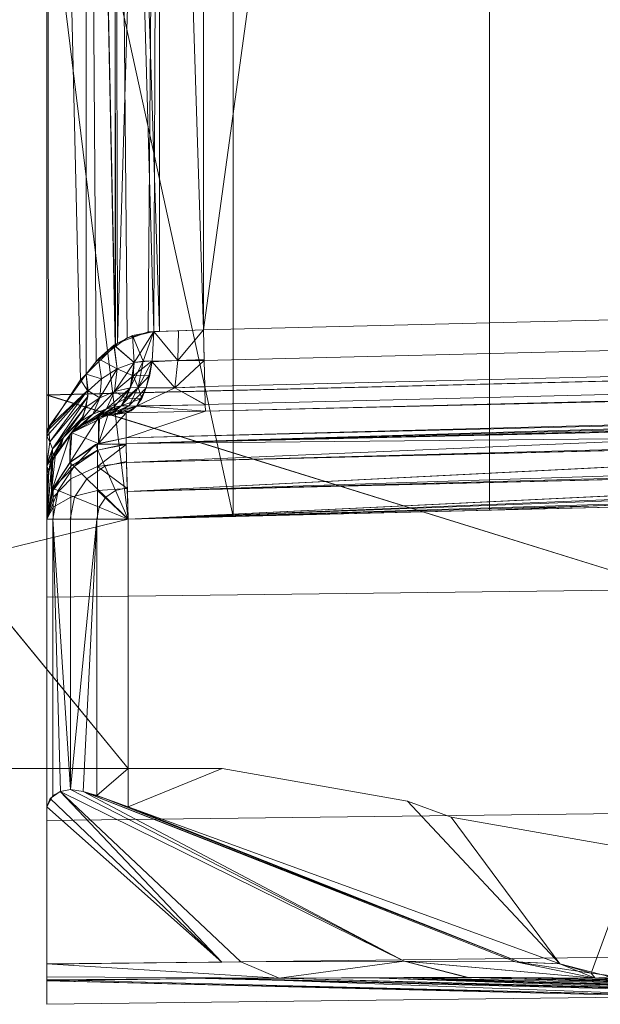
# Model space of a CAD drawing. Header units: millimetres. Extents: x -125 to 135, y -1868 to 49.
# Tile 40 of 53: x 118.4 to 120.54, y 6.28 to 9.92. Entities that reach past the tile are written whole.
import ezdxf

# ---------------------------------------------------------------- set-up
doc = ezdxf.new("R2010")
doc.units = ezdxf.units.MM
doc.layers.add('1', color=7, linetype='CONTINUOUS', true_color=0xffffff)

msp = doc.modelspace()

# ---------------------------------------------------------------- linework, layer by layer
at = {"layer": '1', "color": 252, "linetype": 'Continuous', "lineweight": 13}
for points in [[(118.5, 47.1699, 456), (118.5, 8.53, 456), (120.8, 8.5869, 456), (120.8, 47.1131, 456)], [(118.5, 13.8695, 32.8757), (118.5, 42.5315, 32.8757), (118.5, 47.1699, 32), (118.5, 8.5302, 32.0046)], [(120.8, 47.1131, 32), (120.8007, 8.5869, 32), (118.5, 8.5301, 32), (118.5, 47.1699, 32)], [(118.5, 8.5301, 456), (118.5, 47.1698, 455.9954), (118.5, 42.5315, 455.1243), (118.5, 13.8695, 455.1243)], [(118.5, 13.8858, 453.8017), (118.6453, 13.8871, 453.55), (118.6453, 8.6071, 453.55), (118.5064, 8.411, 453.7906)], [(118.6239, 8.5865, 34.4129), (118.6453, 8.6071, 34.45), (118.6453, 13.8871, 34.45), (118.5, 13.8858, 34.1983)], [(118.5064, 8.411, 453.7906), (118.5, 8.3953, 453.8017), (118.5, 13.8858, 453.8017)], [(118.5, 8.5301, 456), (118.5, 13.8695, 455.1243), (118.5, 13.8858, 453.8017), (118.5, 8.3953, 453.8017)], [(118.5, 13.8858, 34.1983), (118.5, 8.3953, 34.1983), (118.6239, 8.5865, 34.4129)], [(118.5, 8.3953, 34.1983), (118.5, 13.8858, 34.1983), (118.5, 13.8695, 32.8757), (118.5, 8.5302, 32.0046)], [(118.6453, 13.8871, 453.55), (118.7503, 13.8874, 453.4226), (118.7543, 8.709, 453.427)], [(118.752, 8.7135, 34.5759), (118.7503, 13.8874, 34.5774), (118.6453, 13.8871, 34.45)], [(118.7543, 8.709, 453.427), (118.6818, 8.6536, 453.4955), (118.6453, 13.8871, 453.55)], [(118.6818, 8.6536, 453.4955), (118.6453, 8.6071, 453.55), (118.6453, 13.8871, 453.55)], [(118.6453, 13.8871, 34.45), (118.6453, 8.6071, 34.45), (118.752, 8.7135, 34.5759)], [(118.7503, 13.8874, 453.4226), (118.9155, 13.8865, 453.3272), (118.9162, 8.7653, 453.3308)], [(118.9162, 8.7653, 453.3308), (118.8951, 8.7646, 453.3348), (118.7503, 13.8874, 453.4226)], [(118.8951, 8.7646, 453.3348), (118.7971, 8.7417, 453.3866), (118.7503, 13.8874, 453.4226)], [(118.7971, 8.7417, 453.3866), (118.7543, 8.709, 453.427), (118.7503, 13.8874, 453.4226)], [(118.7503, 13.8874, 34.5774), (118.752, 8.7135, 34.5759), (118.7606, 8.7221, 34.5861)], [(118.7606, 8.7221, 34.5861), (118.9155, 13.8865, 34.6728), (118.7503, 13.8874, 34.5774)], [(118.9155, 13.8865, 34.6728), (118.7606, 8.7221, 34.5861), (118.8747, 8.7633, 34.6567)], [(118.9155, 13.8865, 34.6728), (118.8747, 8.7633, 34.6567), (118.8951, 8.7646, 34.6652)], [(118.8951, 8.7646, 34.6652), (118.9162, 8.7653, 34.6692), (118.9155, 13.8865, 34.6728)], [(118.9155, 13.8865, 453.3272), (119.0783, 13.8848, 453.3), (119.0783, 8.7705, 453.3)], [(119.0783, 8.7705, 453.3), (118.9162, 8.7653, 453.3308), (118.9155, 13.8865, 453.3272)], [(118.9155, 13.8865, 34.6728), (118.9162, 8.7653, 34.6692), (119.0783, 8.7705, 34.7)], [(119.0783, 8.7705, 34.7), (119.0783, 13.8848, 34.7), (118.9155, 13.8865, 34.6728)], [(119.0783, 8.7705, 453.3), (119.0783, 13.8848, 453.3), (119.7795, 13.8762, 453.3)], [(119.7795, 13.8762, 34.7), (119.0783, 13.8848, 34.7), (119.0783, 8.7705, 34.7)], [(119.7795, 13.8762, 453.3), (122.1446, 13.847, 453.3), (122.3, 8.8501, 453.3), (119.0783, 8.7705, 453.3)], [(119.0783, 8.7705, 34.7), (122.3, 8.8501, 34.7), (122.1446, 13.847, 34.7), (119.7795, 13.8762, 34.7)], [(118.3, 12.15, 39), (118.3, 12.85, 39), (119.1886, 13.3767, 39), (119.1886, 8.0815, 39)], [(118.3, 12.85, 449), (118.3, 12.15, 449), (119.1886, 8.0815, 449), (119.1886, 13.3767, 449)], [(119.1886, 8.0815, 39), (119.1886, 13.3767, 39), (120.1349, 13.3767, 39), (120.1349, 8.1049, 39)], [(120.1349, 8.1049, 449), (120.1349, 13.3767, 449), (119.1886, 13.3767, 449), (119.1886, 8.0815, 449)], [(120.1349, 13.3767, 39), (123.253, 13.3767, 39), (123.253, 8.2197, 39), (123.2238, 8.1834, 39)], [(123.2238, 8.1834, 39), (123.2213, 8.181, 39), (120.1349, 8.1049, 39), (120.1349, 13.3767, 39)], [(123.253, 8.2298, 449), (123.253, 13.3767, 449), (120.1349, 13.3767, 449), (120.1349, 8.1049, 449)], [(118.3, 12.15, 39), (118.8, 8.0719, 39), (118.3, 7.95, 39)], [(118.3, 12.15, 39), (119.1886, 8.0815, 39), (118.8, 8.0719, 39)], [(118.3, 7.95, 449), (118.8, 8.0719, 449), (118.3, 12.15, 449)], [(118.8, 8.0719, 449), (119.1886, 8.0815, 449), (118.3, 12.15, 449)], [(119.0783, 8.7705, 453.3), (122.3, 8.8501, 453.3), (122.3028, 8.737, 453.2779), (119.0811, 8.6574, 453.2779)], [(122.3, 8.8501, 34.7), (119.0783, 8.7705, 34.7), (119.0811, 8.6574, 34.7221), (122.3028, 8.737, 34.7221)], [(118.8951, 8.7646, 453.3348), (118.9867, 8.7676, 453.3174), (118.9834, 8.6579, 453.2881)], [(118.9834, 8.6579, 34.7119), (118.9867, 8.7676, 34.6826), (118.8951, 8.7646, 34.6652)], [(118.9834, 8.6579, 453.2881), (118.9867, 8.7676, 453.3174), (119.0783, 8.7705, 453.3)], [(119.0783, 8.7705, 453.3), (119.081, 8.6611, 453.2786), (118.9834, 8.6579, 453.2881)], [(118.9834, 8.6579, 34.7119), (119.081, 8.6611, 34.7214), (119.0783, 8.7705, 34.7)], [(119.0783, 8.7705, 34.7), (118.9867, 8.7676, 34.6826), (118.9834, 8.6579, 34.7119)], [(118.748, 8.7138, 453.4246), (118.8163, 8.7497, 453.3741), (118.8224, 8.6499, 453.3497)], [(118.8228, 8.65, 34.6506), (118.8167, 8.7499, 34.6261), (118.7485, 8.7141, 34.5758)], [(118.8163, 8.7497, 453.3741), (118.8951, 8.7646, 453.3348), (118.8555, 8.6556, 453.331)], [(118.8555, 8.6556, 453.331), (118.8224, 8.6499, 453.3497), (118.8163, 8.7497, 453.3741)], [(118.8951, 8.7646, 34.6652), (118.8167, 8.7499, 34.6261), (118.8228, 8.65, 34.6506)], [(118.8228, 8.65, 34.6506), (118.8891, 8.6562, 34.6847), (118.8951, 8.7646, 34.6652)], [(118.8951, 8.7646, 453.3348), (118.8891, 8.6562, 453.3153), (118.8555, 8.6556, 453.331)], [(118.9834, 8.6579, 453.2881), (118.8888, 8.6557, 453.3145), (118.8951, 8.7646, 453.3348)], [(118.8951, 8.7646, 34.6652), (118.8888, 8.6557, 34.6855), (118.9834, 8.6579, 34.7119)], [(119.0811, 8.6574, 453.2779), (122.3028, 8.737, 453.2779), (122.3052, 8.6406, 453.2147), (119.0835, 8.5611, 453.2147)], [(122.3028, 8.737, 34.7221), (119.0811, 8.6574, 34.7221), (119.0835, 8.5611, 34.7853), (122.3052, 8.6406, 34.7853)], [(118.6909, 8.6639, 453.484), (118.748, 8.7138, 453.4246), (118.7594, 8.6262, 453.3955)], [(118.7598, 8.6264, 34.6049), (118.7485, 8.7141, 34.5758), (118.6912, 8.6642, 34.5164)], [(118.8224, 8.6499, 453.3497), (118.7594, 8.6262, 453.3955), (118.748, 8.7138, 453.4246)], [(118.7485, 8.7141, 34.5758), (118.7598, 8.6264, 34.6049), (118.8228, 8.65, 34.6506)], [(118.7026, 8.5903, 34.5476), (118.6912, 8.6642, 34.5164), (118.6453, 8.6071, 34.45)], [(118.6453, 8.6071, 453.55), (118.6909, 8.6639, 453.484), (118.7023, 8.59, 453.4529)], [(118.7594, 8.6262, 453.3955), (118.7023, 8.59, 453.4529), (118.6909, 8.6639, 453.484)], [(118.6912, 8.6642, 34.5164), (118.7026, 8.5903, 34.5476), (118.7598, 8.6264, 34.6049)], [(118.8885, 8.6521, 453.3138), (118.9834, 8.6579, 453.2881), (118.9731, 8.5571, 453.2237)], [(118.8885, 8.6521, 453.3138), (118.8888, 8.6557, 453.3145), (118.9834, 8.6579, 453.2881)], [(118.9731, 8.5571, 34.7763), (118.9834, 8.6579, 34.7119), (118.8885, 8.6521, 34.6862)], [(118.9834, 8.6579, 34.7119), (118.8888, 8.6557, 34.6855), (118.8885, 8.6521, 34.6862)], [(118.9731, 8.5571, 453.2237), (118.9834, 8.6579, 453.2881), (119.0811, 8.6574, 453.2779)], [(119.0811, 8.6574, 34.7221), (118.9834, 8.6579, 34.7119), (118.9731, 8.5571, 34.7763)], [(118.9834, 8.6579, 453.2881), (119.081, 8.6611, 453.2786), (119.0811, 8.6574, 453.2779)], [(119.0811, 8.6574, 34.7221), (119.081, 8.6611, 34.7214), (118.9834, 8.6579, 34.7119)], [(118.7594, 8.6262, 453.3955), (118.7501, 8.5435, 453.3444), (118.6953, 8.5191, 453.4086)], [(118.6953, 8.5191, 453.4086), (118.7023, 8.59, 453.4529), (118.7594, 8.6262, 453.3955)], [(118.7598, 8.6264, 34.6049), (118.7026, 8.5903, 34.5476), (118.6956, 8.5193, 34.5919)], [(118.6956, 8.5193, 34.5919), (118.7505, 8.5436, 34.6561), (118.7598, 8.6264, 34.6049)], [(118.8224, 8.6499, 453.3497), (118.8083, 8.5567, 453.2933), (118.7501, 8.5435, 453.3444)], [(118.7501, 8.5435, 453.3444), (118.7594, 8.6262, 453.3955), (118.8224, 8.6499, 453.3497)], [(118.8184, 8.6012, 34.675), (118.7598, 8.6264, 34.6049), (118.7505, 8.5436, 34.6561)], [(118.8184, 8.6012, 34.675), (118.8228, 8.65, 34.6506), (118.7598, 8.6264, 34.6049)], [(118.8555, 8.6556, 453.331), (118.8378, 8.5583, 453.2725), (118.8083, 8.5567, 453.2933)], [(118.8083, 8.5567, 453.2933), (118.8224, 8.6499, 453.3497), (118.8555, 8.6556, 453.331)], [(118.8891, 8.6562, 34.6847), (118.8228, 8.65, 34.6506), (118.8184, 8.6012, 34.675)], [(118.8184, 8.6012, 34.675), (118.88, 8.6034, 34.7098), (118.8891, 8.6562, 34.6847)], [(118.8891, 8.6562, 453.3153), (118.8669, 8.556, 453.2551), (118.8378, 8.5583, 453.2725)], [(118.8378, 8.5583, 453.2725), (118.8555, 8.6556, 453.331), (118.8891, 8.6562, 453.3153)], [(118.9731, 8.5571, 453.2237), (118.8669, 8.556, 453.2551), (118.8885, 8.6521, 453.3138)], [(118.8885, 8.6521, 34.6862), (118.8669, 8.556, 34.7449), (118.9731, 8.5571, 34.7763)], [(119.0811, 8.6574, 453.2779), (119.0835, 8.5611, 453.2147), (118.9731, 8.5571, 453.2237)], [(118.9731, 8.5571, 34.7763), (119.0835, 8.5611, 34.7853), (119.0811, 8.6574, 34.7221)], [(119.0835, 8.5611, 453.2147), (122.3052, 8.6406, 453.2147), (122.3068, 8.5751, 453.1199), (119.0851, 8.4956, 453.1199)], [(122.3052, 8.6406, 34.7853), (119.0835, 8.5611, 34.7853), (119.0851, 8.4956, 34.8801), (122.3068, 8.5751, 34.8801)], [(118.5, 8.53, 32.0046), (120.8015, 8.587, 32.003), (120.8111, 7.8116, 32.1735)], [(120.8111, 7.8116, 455.8265), (120.8007, 8.5869, 455.997), (118.5, 8.5302, 455.9954)], [(118.6502, 8.5473, 34.4787), (118.6239, 8.5865, 34.4129), (118.5, 8.3953, 34.1983)], [(118.5064, 8.411, 453.7906), (118.6453, 8.6071, 453.55), (118.6502, 8.5473, 453.5213)], [(118.6502, 8.5473, 34.4787), (118.6453, 8.6071, 34.45), (118.6239, 8.5865, 34.4129)], [(118.7023, 8.59, 453.4529), (118.6527, 8.5458, 453.5219), (118.6453, 8.6071, 453.55)], [(118.6453, 8.6071, 34.45), (118.6527, 8.5458, 34.4781), (118.7026, 8.5903, 34.5476)], [(118.6956, 8.5193, 34.5919), (118.7026, 8.5903, 34.5476), (118.6527, 8.5458, 34.4781)], [(118.6527, 8.5458, 453.5219), (118.7023, 8.59, 453.4529), (118.6953, 8.5191, 453.4086)], [(118.7505, 8.5436, 34.6561), (118.8086, 8.5567, 34.7071), (118.8184, 8.6012, 34.675)], [(118.8184, 8.6012, 34.675), (118.8086, 8.5567, 34.7071), (118.838, 8.5583, 34.7276)], [(118.838, 8.5583, 34.7276), (118.88, 8.6034, 34.7098), (118.8184, 8.6012, 34.675)], [(118.838, 8.5583, 34.7276), (118.8669, 8.556, 34.7449), (118.88, 8.6034, 34.7098)], [(118.8086, 8.5567, 34.7071), (118.7505, 8.5436, 34.6561), (118.7203, 8.4792, 34.723)], [(118.7203, 8.4792, 34.723), (118.7472, 8.4856, 34.757), (118.8086, 8.5567, 34.7071)], [(118.7472, 8.4856, 34.757), (118.775, 8.4895, 34.7873), (118.8086, 8.5567, 34.7071)], [(118.7501, 8.5435, 453.3444), (118.8083, 8.5567, 453.2933), (118.7935, 8.5189, 453.2551)], [(118.838, 8.5583, 34.7276), (118.8086, 8.5567, 34.7071), (118.775, 8.4895, 34.7873)], [(118.775, 8.4895, 34.7873), (118.8033, 8.4906, 34.8139), (118.838, 8.5583, 34.7276)], [(122.5074, 8.5502, 452.8074), (122.5074, 8.4707, 449.5857), (118.7926, 8.3717, 449.2926), (119.0857, 8.4707, 453.0074)], [(122.3074, 8.5502, 34.9926), (119.0857, 8.4707, 34.9926), (118.7926, 8.3717, 38.7074), (122.5074, 8.4707, 38.4143)], [(118.8504, 8.517, 453.2119), (118.7935, 8.5189, 453.2551), (118.8378, 8.5583, 453.2725)], [(118.7935, 8.5189, 453.2551), (118.8083, 8.5567, 453.2933), (118.8378, 8.5583, 453.2725)], [(118.8669, 8.556, 34.7449), (118.838, 8.5583, 34.7276), (118.8033, 8.4906, 34.8139)], [(118.8033, 8.4906, 34.8139), (118.8318, 8.4886, 34.8366), (118.8669, 8.556, 34.7449)], [(118.8332, 8.4903, 453.1672), (118.8664, 8.5551, 453.254), (118.9731, 8.5571, 453.2237)], [(118.9731, 8.5571, 453.2237), (119.0851, 8.4942, 453.1136), (118.8332, 8.4903, 453.1672)], [(118.8332, 8.4903, 34.8328), (119.0851, 8.4942, 34.8865), (118.9731, 8.5571, 34.7763)], [(118.9731, 8.5571, 34.7763), (118.8664, 8.5551, 34.746), (118.8332, 8.4903, 34.8328)], [(118.8378, 8.5583, 453.2725), (118.8669, 8.556, 453.2551), (118.8504, 8.517, 453.2119)], [(118.9731, 8.5571, 453.2237), (118.8664, 8.5551, 453.254), (118.8669, 8.556, 453.2551)], [(118.8669, 8.556, 34.7449), (118.8664, 8.5551, 34.746), (118.9731, 8.5571, 34.7763)], [(119.0835, 8.5611, 453.2147), (119.0835, 8.5602, 453.2135), (118.9731, 8.5571, 453.2237)], [(118.9731, 8.5571, 34.7763), (119.0835, 8.5602, 34.7865), (119.0835, 8.5611, 34.7853)], [(118.9731, 8.5571, 453.2237), (119.0835, 8.5602, 453.2135), (119.0851, 8.4956, 453.1199)], [(119.0851, 8.4956, 34.8801), (119.0835, 8.5602, 34.7865), (118.9731, 8.5571, 34.7763)], [(119.0851, 8.4956, 453.1199), (119.0851, 8.4942, 453.1136), (118.9731, 8.5571, 453.2237)], [(118.9731, 8.5571, 34.7763), (119.0851, 8.4942, 34.8865), (119.0851, 8.4956, 34.8801)], [(119.0851, 8.4956, 453.1199), (122.3068, 8.5751, 453.1199), (122.3074, 8.5502, 453.0074), (119.0857, 8.4707, 453.0074)], [(122.3068, 8.5751, 34.8801), (119.0851, 8.4956, 34.8801), (119.0857, 8.4707, 34.9926), (122.3074, 8.5502, 34.9926)], [(122.5074, 8.5502, 452.8074), (119.0857, 8.4707, 453.0074), (122.3074, 8.5502, 453.0074)], [(118.5, 8.3953, 34.1983), (118.5, 8.3778, 34.2014), (118.6502, 8.5473, 34.4787)], [(118.5, 8.3778, 34.2014), (118.5112, 8.3576, 34.2244), (118.6502, 8.5473, 34.4787)], [(118.5, 8.5302, 455.9954), (118.5, 7.7831, 455.8265), (120.8111, 7.8116, 455.8265)], [(118.5, 8.5302, 32.0046), (118.5, 7.5317, 32.292), (118.5, 8.2717, 34.2198), (118.5, 8.3953, 34.1983)], [(118.5, 8.3953, 453.8017), (118.5, 8.2754, 453.7816), (118.5, 7.5317, 455.708), (118.5, 8.5301, 456)], [(120.8111, 7.8116, 32.1735), (118.5, 7.7831, 32.1735), (118.5, 8.53, 32.0046)], [(118.6502, 8.5473, 453.5213), (118.5112, 8.3576, 453.7756), (118.5064, 8.411, 453.7906)], [(118.5112, 8.3576, 453.7756), (118.6502, 8.5473, 453.5213), (118.652, 8.5249, 453.5105)], [(118.652, 8.5249, 34.4895), (118.6502, 8.5473, 34.4787), (118.5112, 8.3576, 34.2244)], [(118.5207, 8.3309, 453.7383), (118.5112, 8.3576, 453.7756), (118.652, 8.5249, 453.5105)], [(118.652, 8.5249, 34.4895), (118.5112, 8.3576, 34.2244), (118.5207, 8.3309, 34.2617)], [(118.652, 8.5249, 453.5105), (118.6431, 8.4882, 453.4861), (118.5207, 8.3309, 453.7383)], [(118.5207, 8.3309, 34.2617), (118.6431, 8.4882, 34.5139), (118.652, 8.5249, 34.4895)], [(118.6956, 8.5193, 34.5919), (118.646, 8.4861, 34.5134), (118.6253, 8.433, 34.5533)], [(118.6253, 8.433, 34.5533), (118.6699, 8.4597, 34.6448), (118.6956, 8.5193, 34.5919)], [(118.6953, 8.5191, 453.4086), (118.6697, 8.4596, 453.3557), (118.6253, 8.433, 453.4467)], [(118.6253, 8.433, 453.4467), (118.646, 8.4861, 453.4867), (118.6953, 8.5191, 453.4086)], [(118.6953, 8.5191, 453.4086), (118.646, 8.4861, 453.4867), (118.6527, 8.5458, 453.5219)], [(118.6527, 8.5458, 34.4781), (118.646, 8.4861, 34.5134), (118.6956, 8.5193, 34.5919)], [(118.7501, 8.5435, 453.3444), (118.7199, 8.4791, 453.2776), (118.6697, 8.4596, 453.3557)], [(118.6697, 8.4596, 453.3557), (118.6953, 8.5191, 453.4086), (118.7501, 8.5435, 453.3444)], [(118.7505, 8.5436, 34.6561), (118.6956, 8.5193, 34.5919), (118.6699, 8.4597, 34.6448)], [(118.6699, 8.4597, 34.6448), (118.7203, 8.4792, 34.723), (118.7505, 8.5436, 34.6561)], [(118.7935, 8.5189, 453.2551), (118.7199, 8.4791, 453.2776), (118.7501, 8.5435, 453.3444)], [(118.7935, 8.5189, 453.2551), (118.7747, 8.4895, 453.213), (118.7199, 8.4791, 453.2776)], [(118.7747, 8.4895, 453.213), (118.7935, 8.5189, 453.2551), (118.8504, 8.517, 453.2119)], [(118.8504, 8.517, 453.2119), (118.8318, 8.4886, 453.1634), (118.7747, 8.4895, 453.213)], [(118.5207, 8.3309, 453.7383), (118.6431, 8.4882, 453.4861), (118.562, 8.3726, 453.6045)], [(118.562, 8.3726, 34.3955), (118.6431, 8.4882, 34.5139), (118.5207, 8.3309, 34.2617)], [(118.562, 8.3726, 453.6045), (118.6431, 8.4882, 453.4861), (118.6339, 8.4503, 453.4608)], [(118.6339, 8.4503, 34.5392), (118.6431, 8.4882, 34.5139), (118.562, 8.3726, 34.3955)], [(118.6292, 8.4174, 453.3004), (118.6697, 8.4596, 453.3557), (118.7199, 8.4791, 453.2776)], [(118.7199, 8.4791, 453.2776), (118.6987, 8.4566, 453.2417), (118.6292, 8.4174, 453.3004)], [(118.6295, 8.4175, 34.7002), (118.6753, 8.4413, 34.7946), (118.7203, 8.4792, 34.723)], [(118.7203, 8.4792, 34.723), (118.6699, 8.4597, 34.6448), (118.6295, 8.4175, 34.7002)], [(118.7472, 8.4856, 34.757), (118.7203, 8.4792, 34.723), (118.6753, 8.4413, 34.7946)], [(118.6753, 8.4413, 34.7946), (118.7015, 8.4508, 34.8366), (118.7472, 8.4856, 34.757)], [(118.6987, 8.4566, 453.2417), (118.7199, 8.4791, 453.2776), (118.7747, 8.4895, 453.213)], [(118.7747, 8.4895, 453.213), (118.7529, 8.4693, 453.1692), (118.6987, 8.4566, 453.2417)], [(118.775, 8.4895, 34.7873), (118.7472, 8.4856, 34.757), (118.7015, 8.4508, 34.8366)], [(118.7015, 8.4508, 34.8366), (118.7299, 8.4582, 34.8746), (118.775, 8.4895, 34.7873)], [(118.7299, 8.4582, 34.8746), (118.7602, 8.463, 34.9082), (118.8033, 8.4906, 34.8139)], [(118.8033, 8.4906, 34.8139), (118.775, 8.4895, 34.7873), (118.7299, 8.4582, 34.8746)], [(118.7529, 8.4693, 453.1692), (118.7747, 8.4895, 453.213), (118.8318, 8.4886, 453.1634)], [(118.8318, 8.4886, 453.1634), (118.8121, 8.4714, 453.1128), (118.7529, 8.4693, 453.1692)], [(118.8318, 8.4886, 34.8366), (118.8033, 8.4906, 34.8139), (118.7602, 8.463, 34.9082)], [(118.7602, 8.463, 34.9082), (118.7926, 8.4648, 34.937), (118.8318, 8.4886, 34.8366)], [(119.0857, 8.4707, 453.0074), (118.7926, 8.4648, 453.063), (118.831, 8.4889, 453.1614)], [(118.831, 8.4889, 34.8386), (118.7926, 8.4648, 34.937), (119.0857, 8.4707, 34.9926)], [(119.0851, 8.4942, 453.1136), (118.831, 8.4889, 453.1614), (118.8332, 8.4903, 453.1672)], [(118.831, 8.4889, 453.1614), (119.0851, 8.4942, 453.1136), (119.0857, 8.4707, 453.0074)], [(119.0857, 8.4707, 34.9926), (119.0851, 8.4942, 34.8865), (118.831, 8.4889, 34.8386)], [(118.8332, 8.4903, 34.8328), (118.831, 8.4889, 34.8386), (119.0851, 8.4942, 34.8865)], [(118.6339, 8.4503, 453.4608), (118.6234, 8.435, 453.4467), (118.562, 8.3726, 453.6045)], [(118.562, 8.3726, 34.3955), (118.6234, 8.435, 34.5534), (118.6339, 8.4503, 34.5392)], [(118.5853, 8.2813, 38.7052), (118.6908, 8.3512, 38.7069), (118.691, 8.4468, 34.8191)], [(118.691, 8.4468, 34.8191), (118.5928, 8.3902, 34.5946), (118.5853, 8.2813, 38.7052)], [(118.6699, 8.4597, 34.6448), (118.6253, 8.433, 34.5533), (118.5928, 8.3902, 34.5946)], [(118.5928, 8.3902, 34.5946), (118.6295, 8.4175, 34.7002), (118.6699, 8.4597, 34.6448)], [(118.6697, 8.4596, 453.3557), (118.6292, 8.4174, 453.3004), (118.5928, 8.3902, 453.4054)], [(118.5928, 8.3902, 453.4054), (118.6253, 8.433, 453.4467), (118.6697, 8.4596, 453.3557)], [(118.5928, 8.3902, 453.4054), (118.6941, 8.441, 453.1967), (118.6908, 8.3512, 449.2931)], [(118.6987, 8.4566, 453.2417), (118.6749, 8.4412, 453.2061), (118.6292, 8.4174, 453.3004)], [(118.6749, 8.4412, 453.2061), (118.6987, 8.4566, 453.2417), (118.7529, 8.4693, 453.1692)], [(118.7529, 8.4693, 453.1692), (118.7295, 8.4581, 453.1258), (118.6749, 8.4412, 453.2061)], [(118.6908, 8.3512, 449.2931), (118.7271, 8.4575, 453.1289), (118.7926, 8.4648, 453.063)], [(118.7926, 8.4648, 453.063), (118.7926, 8.3717, 449.2926), (118.6908, 8.3512, 449.2931)], [(118.6908, 8.3512, 38.7069), (118.7926, 8.3717, 38.7074), (118.7926, 8.4648, 34.937)], [(118.7926, 8.4648, 34.937), (118.6933, 8.4481, 34.8241), (118.6908, 8.3512, 38.7069)], [(118.6908, 8.3512, 449.2931), (118.6941, 8.441, 453.1967), (118.7271, 8.4575, 453.1289)], [(118.6933, 8.4481, 34.8241), (118.691, 8.4468, 34.8191), (118.6908, 8.3512, 38.7069)], [(118.7295, 8.4581, 453.1258), (118.7529, 8.4693, 453.1692), (118.8121, 8.4714, 453.1128)], [(118.8121, 8.4714, 453.1128), (118.7926, 8.4648, 453.063), (118.7295, 8.4581, 453.1258)], [(118.7926, 8.3717, 449.2926), (118.7926, 8.4648, 453.063), (119.0857, 8.4707, 453.0074)], [(122.5074, 8.4707, 449.5857), (122.563, 8.4648, 449.2926), (118.7926, 8.3717, 449.2926)], [(118.7926, 8.3717, 38.7074), (122.563, 8.4648, 38.7074), (122.5074, 8.4707, 38.4143)], [(119.0857, 8.4707, 34.9926), (118.7926, 8.4648, 34.937), (118.7926, 8.3717, 38.7074)], [(118.7931, 8.3512, 449.1908), (118.7926, 8.3717, 449.2926), (122.563, 8.4648, 449.2926)], [(122.563, 8.4648, 38.7074), (118.7926, 8.3717, 38.7074), (118.7931, 8.3512, 38.8092)], [(122.563, 8.4648, 449.2926), (122.6759, 8.4481, 449.1933), (118.7931, 8.3512, 449.1908)], [(118.7931, 8.3512, 38.8092), (122.6289, 8.4575, 38.7729), (122.563, 8.4648, 38.7074)], [(118.7931, 8.3512, 38.8092), (122.6967, 8.441, 38.8059), (122.6289, 8.4575, 38.7729)], [(122.6759, 8.4481, 449.1933), (122.6809, 8.4468, 449.1911), (118.7931, 8.3512, 449.1908)], [(118.7948, 8.2813, 449.0853), (118.7931, 8.3512, 449.1908), (122.6809, 8.4468, 449.1911)], [(122.9054, 8.3902, 38.9072), (122.6967, 8.441, 38.8059), (118.7931, 8.3512, 38.8092)], [(122.6809, 8.4468, 449.1911), (122.9054, 8.3902, 449.0927), (118.7948, 8.2813, 449.0853)], [(118.5064, 8.411, 453.7906), (118.5112, 8.3576, 453.7756), (118.5, 8.3777, 453.7987)], [(118.5, 8.3777, 453.7987), (118.5, 8.3953, 453.8017), (118.5064, 8.411, 453.7906)], [(118.6234, 8.435, 453.4467), (118.5928, 8.3902, 453.4054), (118.5465, 8.3316, 453.5632)], [(118.5465, 8.3316, 453.5632), (118.562, 8.3726, 453.6045), (118.6234, 8.435, 453.4467)], [(118.6234, 8.435, 34.5534), (118.562, 8.3726, 34.3955), (118.5471, 8.3267, 34.4389)], [(118.5471, 8.3267, 34.4389), (118.5928, 8.3902, 34.5946), (118.6234, 8.435, 34.5534)], [(118.5112, 8.3576, 34.2244), (118.5, 8.3778, 34.2014), (118.5, 8.2717, 34.2198)], [(118.5, 8.2754, 453.7816), (118.5, 8.3777, 453.7987), (118.5112, 8.3576, 453.7756)], [(118.518, 8.1741, 449.2975), (118.5319, 8.3131, 453.6128), (118.5865, 8.3824, 453.4266)], [(118.5865, 8.3824, 453.4266), (118.5853, 8.2813, 449.2948), (118.518, 8.1741, 449.2975)], [(118.518, 8.1741, 38.7025), (118.5853, 8.2813, 38.7052), (118.5869, 8.3821, 34.5747)], [(118.5869, 8.3821, 34.5747), (118.5218, 8.2916, 34.3528), (118.518, 8.1741, 38.7025)], [(118.562, 8.3726, 453.6045), (118.5229, 8.3054, 453.7), (118.5207, 8.3309, 453.7383)], [(118.5207, 8.3309, 34.2617), (118.5229, 8.3054, 34.3), (118.562, 8.3726, 34.3955)], [(118.562, 8.3726, 34.3955), (118.5229, 8.3054, 34.3), (118.5218, 8.2916, 34.3528)], [(118.5218, 8.2916, 34.3528), (118.5471, 8.3267, 34.4389), (118.562, 8.3726, 34.3955)], [(118.5229, 8.3054, 453.7), (118.562, 8.3726, 453.6045), (118.5319, 8.3131, 453.6128)], [(118.562, 8.3726, 453.6045), (118.5465, 8.3316, 453.5632), (118.5319, 8.3131, 453.6128)], [(118.5853, 8.2813, 449.2948), (118.5865, 8.3824, 453.4266), (118.5928, 8.3902, 453.4054)], [(118.5928, 8.3902, 453.4054), (118.6908, 8.3512, 449.2931), (118.5853, 8.2813, 449.2948)], [(118.5928, 8.3902, 34.5946), (118.5869, 8.3821, 34.5747), (118.5853, 8.2813, 38.7052)], [(118.7931, 8.3498, 38.8128), (118.7926, 8.3717, 38.7074), (118.6801, 8.3468, 38.7068)], [(118.6872, 8.3498, 449.2931), (118.7926, 8.3717, 449.2926), (118.7932, 8.3468, 449.1801)], [(122.9054, 8.3902, 38.9072), (118.7931, 8.3512, 38.8092), (118.7948, 8.2813, 38.9147)], [(122.9054, 8.3902, 449.0927), (122.9253, 8.3821, 449.0869), (118.7948, 8.2813, 449.0853)], [(118.7948, 8.2813, 38.9147), (122.9266, 8.3824, 38.9135), (122.9054, 8.3902, 38.9072)], [(122.9266, 8.3824, 38.9135), (118.7948, 8.2813, 38.9147), (118.7975, 8.1741, 38.982)], [(118.7975, 8.1741, 449.018), (118.7948, 8.2813, 449.0853), (122.9253, 8.3821, 449.0869)], [(118.7975, 8.1741, 38.982), (123.1128, 8.3131, 38.9681), (122.9266, 8.3824, 38.9135)], [(122.9253, 8.3821, 449.0869), (123.1472, 8.2916, 449.0218), (118.7975, 8.1741, 449.018)], [(118.5, 8.2754, 453.7816), (118.5112, 8.3576, 453.7756), (118.5207, 8.3309, 453.7383)], [(118.5207, 8.3309, 34.2617), (118.5112, 8.3576, 34.2244), (118.5, 8.2717, 34.2198)], [(118.5, 8.2687, 453.7774), (118.5207, 8.3309, 453.7383), (118.5081, 8.2498, 453.6939)], [(118.5207, 8.3309, 453.7383), (118.5, 8.2687, 453.7774), (118.5, 8.2754, 453.7816)], [(118.5, 8.2717, 34.2198), (118.5, 8.2686, 34.2218), (118.5207, 8.3309, 34.2617)], [(118.5229, 8.3054, 34.3), (118.5207, 8.3309, 34.2617), (118.5, 8.2686, 34.2218)], [(118.5081, 8.2498, 453.6939), (118.5207, 8.3309, 453.7383), (118.5229, 8.3054, 453.7)], [(118.6801, 8.3468, 38.7068), (118.5853, 8.2813, 38.7052), (118.601, 8.266, 38.8128)], [(118.5889, 8.2673, 449.2148), (118.5889, 8.285, 449.2947), (118.6872, 8.3498, 449.2931), (118.6872, 8.3267, 449.1889)], [(118.601, 8.266, 38.8128), (118.6889, 8.3267, 38.8128), (118.6801, 8.3468, 38.7068)], [(118.6801, 8.3468, 38.7068), (118.6889, 8.3267, 38.8128), (118.7931, 8.3498, 38.8128)], [(118.6889, 8.3267, 38.8128), (118.6801, 8.3468, 38.7068), (118.6801, 8.3468, 38.7068)], [(118.7932, 8.3468, 449.1801), (118.6872, 8.3267, 449.1889), (118.6872, 8.3498, 449.2931)], [(118.7932, 8.3468, 449.1801), (118.7948, 8.2813, 449.0853), (118.6872, 8.266, 449.101)], [(118.6872, 8.3267, 449.1889), (118.7932, 8.3468, 449.1801), (118.7932, 8.3468, 449.1801)], [(118.6872, 8.266, 449.101), (118.6872, 8.3267, 449.1889), (118.7932, 8.3468, 449.1801)], [(118.7148, 8.2673, 38.9111), (118.7947, 8.285, 38.9111), (118.7931, 8.3498, 38.8128), (118.6889, 8.3267, 38.8128)], [(118.5229, 8.3054, 34.3), (118.5, 8.2686, 34.2218), (118.5056, 8.2383, 34.2974)], [(118.5056, 8.2383, 34.2974), (118.5181, 8.2794, 34.3401), (118.5229, 8.3054, 34.3)], [(118.5229, 8.3054, 453.7), (118.5184, 8.2772, 453.6588), (118.5081, 8.2498, 453.6939)], [(118.518, 8.1741, 449.2975), (118.5199, 8.281, 453.6539), (118.5319, 8.3131, 453.6128)], [(118.5229, 8.3054, 34.3), (118.5181, 8.2794, 34.3401), (118.5218, 8.2916, 34.3528)], [(118.5319, 8.3131, 453.6128), (118.5184, 8.2772, 453.6588), (118.5229, 8.3054, 453.7)], [(118.5889, 8.2207, 449.1474), (118.5889, 8.2673, 449.2148), (118.6872, 8.3267, 449.1889), (118.6872, 8.266, 449.101)], [(118.6474, 8.2207, 38.9111), (118.7148, 8.2673, 38.9111), (118.6889, 8.3267, 38.8128), (118.601, 8.266, 38.8128)], [(118.7975, 8.1741, 38.982), (123.1539, 8.281, 38.9801), (123.1128, 8.3131, 38.9681)], [(118.5, 8.0719, 38.7), (118.518, 8.1741, 38.7025), (118.5188, 8.2816, 34.3424)], [(118.5188, 8.2816, 34.3424), (118.5056, 8.2383, 34.2974), (118.5, 8.0719, 38.7)], [(118.5, 8.0719, 449.3), (118.5081, 8.2498, 453.6939), (118.5199, 8.281, 453.6539)], [(118.5199, 8.281, 453.6539), (118.518, 8.1741, 449.2975), (118.5, 8.0719, 449.3)], [(118.5, 6.7482, 455.0256), (118.5, 7.5317, 455.708), (118.5, 8.2754, 453.7816), (118.5, 8.184, 453.7241)], [(118.5, 7.5317, 32.292), (118.5, 6.7482, 32.9744), (118.5, 8.1811, 34.2787), (118.5, 8.2717, 34.2198)], [(118.5081, 8.2498, 453.6939), (118.5014, 8.2098, 453.717), (118.5, 8.2687, 453.7774)], [(118.5, 8.184, 453.7241), (118.5, 8.2687, 453.7774), (118.5014, 8.2098, 453.717)], [(118.5, 8.2686, 34.2218), (118.5, 8.1811, 34.2787), (118.5005, 8.1982, 34.2801)], [(118.5005, 8.1982, 34.2801), (118.5056, 8.2383, 34.2974), (118.5, 8.2686, 34.2218)], [(118.5218, 8.2916, 34.3528), (118.5188, 8.2816, 34.3424), (118.518, 8.1741, 38.7025)], [(118.601, 8.266, 38.8128), (118.5853, 8.2813, 38.7052), (118.5222, 8.185, 38.7028)], [(118.5222, 8.185, 38.7028), (118.5425, 8.1767, 38.8128), (118.601, 8.266, 38.8128)], [(118.5231, 8.1777, 449.2539), (118.5231, 8.1873, 449.2972), (118.5889, 8.285, 449.2947), (118.5889, 8.2673, 449.2148)], [(118.5231, 8.1525, 449.2173), (118.5231, 8.1777, 449.2539), (118.5889, 8.2673, 449.2148), (118.5889, 8.2207, 449.1474)], [(118.6026, 8.1522, 38.9111), (118.6474, 8.2207, 38.9111), (118.601, 8.266, 38.8128), (118.5425, 8.1767, 38.8128)], [(118.5889, 8.1522, 449.1026), (118.5889, 8.2207, 449.1474), (118.6872, 8.266, 449.101), (118.6872, 8.1767, 449.0425)], [(118.7174, 8.1525, 38.9769), (118.7539, 8.1777, 38.9769), (118.7148, 8.2673, 38.9111), (118.6474, 8.2207, 38.9111)], [(118.6872, 8.266, 449.101), (118.7948, 8.2813, 449.0853), (118.7972, 8.185, 449.0221)], [(118.7972, 8.185, 449.0221), (118.6872, 8.1767, 449.0425), (118.6872, 8.266, 449.101)], [(118.7539, 8.1777, 38.9769), (118.7972, 8.1873, 38.9769), (118.7947, 8.285, 38.9111), (118.7148, 8.2673, 38.9111)], [(123.1472, 8.2916, 449.0218), (123.1576, 8.2816, 449.0187), (118.7975, 8.1741, 449.018)], [(118.8, 8.0719, 449), (118.7975, 8.1741, 449.018), (123.1576, 8.2816, 449.0187)], [(123.1539, 8.281, 38.9801), (118.7975, 8.1741, 38.982), (118.8, 8.0719, 39)], [(123.1576, 8.2816, 449.0187), (123.2026, 8.2383, 449.0056), (118.8, 8.0719, 449)], [(118.8, 8.0719, 39), (123.1939, 8.2498, 38.9919), (123.1539, 8.281, 38.9801)], [(118.5, 8.0719, 449.3), (118.5014, 8.2098, 453.717), (118.5081, 8.2498, 453.6939)], [(118.5056, 8.2383, 34.2974), (118.5005, 8.1982, 34.2801), (118.5, 8.0719, 38.7)], [(118.8, 8.0719, 39), (123.217, 8.2098, 38.9986), (123.1939, 8.2498, 38.9919)], [(123.2026, 8.2383, 449.0056), (123.2199, 8.1982, 449.0005), (118.8, 8.0719, 449)], [(120.1349, 8.1049, 449), (123.2213, 8.1811, 449), (123.253, 8.2298, 449)], [(118.5, 8.0719, 449.3), (118.5, 8.1811, 453.7213), (118.5014, 8.2098, 453.717)], [(118.5014, 8.2098, 453.717), (118.5, 8.1811, 453.7213), (118.5, 8.184, 453.7241)], [(118.5005, 8.1982, 34.2801), (118.5, 8.1811, 34.2787), (118.5, 8.0719, 38.7)], [(118.5, 8.0719, 449.3), (118.5231, 8.1873, 449.2972), (118.5231, 8.1777, 449.2539)], [(118.5425, 8.1767, 38.8128), (118.5221, 8.185, 38.7028), (118.5, 8.0719, 38.7)], [(118.5425, 8.1767, 38.8128), (118.5222, 8.185, 38.7028), (118.5221, 8.185, 38.7028)], [(118.5231, 8.1154, 449.1931), (118.5231, 8.1525, 449.2173), (118.5889, 8.2207, 449.1474), (118.5889, 8.1522, 449.1026)], [(118.6931, 8.1154, 38.9769), (118.7174, 8.1525, 38.9769), (118.6474, 8.2207, 38.9111), (118.6026, 8.1522, 38.9111)], [(118.6872, 8.1767, 449.0425), (118.7972, 8.185, 449.0221), (118.7972, 8.185, 449.0221)], [(118.6872, 8.1767, 449.0425), (118.7972, 8.185, 449.0221), (118.8, 8.0719, 449)], [(118.8, 8.0719, 39), (118.7972, 8.1873, 38.9769), (118.7539, 8.1777, 38.9769)], [(118.8, 8.0719, 39), (123.2213, 8.1811, 39), (123.217, 8.2098, 38.9986)], [(123.2199, 8.1982, 449.0005), (123.2213, 8.1811, 449), (118.8, 8.0719, 449)], [(118.5, 8.184, 453.7241), (118.5, 8.1811, 453.7213), (118.5, 6.3266, 454.0762), (118.5, 6.7482, 455.0256)], [(118.5, 8.1811, 453.7213), (118.5, 8.0719, 449.3), (118.5, 7.0087, 449.3), (118.5, 6.4287, 450.8937)], [(118.5, 6.4287, 450.8937), (118.5, 6.3805, 451.08), (118.5, 6.3689, 451.2011), (118.5, 8.1811, 453.7213)], [(118.5, 6.3689, 451.2011), (118.5, 6.3653, 451.3028), (118.5, 8.1811, 453.7213)], [(118.5, 6.3653, 451.3028), (118.5, 6.2791, 453.6296), (118.5, 6.3266, 454.0762), (118.5, 8.1811, 453.7213)], [(118.5, 8.1811, 34.2787), (118.5, 6.3689, 36.7989), (118.5, 6.4287, 37.1063)], [(118.5, 8.1811, 34.2787), (118.5, 6.3653, 36.6972), (118.5, 6.3689, 36.7989)], [(118.5, 8.1811, 34.2787), (118.5, 6.7482, 32.9744), (118.5, 6.3266, 33.9238), (118.5, 6.2791, 34.3704)], [(118.5, 6.2791, 34.3704), (118.5, 6.3653, 36.6972), (118.5, 8.1811, 34.2787)], [(118.5, 6.4287, 37.1063), (118.5, 7.0087, 38.7), (118.5, 8.0719, 38.7), (118.5, 8.1811, 34.2787)], [(118.5, 8.0719, 449.3), (118.5231, 8.1777, 449.2539), (118.5231, 8.1525, 449.2173)], [(118.5, 8.0719, 38.7), (118.522, 8.0719, 38.8128), (118.5425, 8.1767, 38.8128)], [(118.5, 8.0719, 449.3), (118.5231, 8.1525, 449.2173), (118.5231, 8.1154, 449.1931)], [(118.5869, 8.0719, 38.9111), (118.6026, 8.1522, 38.9111), (118.5425, 8.1767, 38.8128), (118.522, 8.0719, 38.8128)], [(118.5231, 8.0719, 449.1845), (118.5231, 8.1154, 449.1931), (118.5889, 8.1522, 449.1026), (118.5889, 8.0719, 449.0869)], [(118.6845, 8.0719, 38.9769), (118.6931, 8.1154, 38.9769), (118.6026, 8.1522, 38.9111), (118.5869, 8.0719, 38.9111)], [(118.5889, 8.0719, 449.0869), (118.5889, 8.1522, 449.1026), (118.6872, 8.1767, 449.0425), (118.6872, 8.0719, 449.022)], [(118.8, 8.0719, 449), (118.6872, 8.0719, 449.022), (118.6872, 8.1767, 449.0425)], [(118.8, 8.0719, 39), (118.7174, 8.1525, 38.9769), (118.6931, 8.1154, 38.9769)], [(118.8, 8.0719, 39), (118.7539, 8.1777, 38.9769), (118.7174, 8.1525, 38.9769)], [(118.5, 8.0719, 449.3), (118.5231, 8.1154, 449.1931), (118.5231, 8.0719, 449.1845)], [(118.8, 8.0719, 39), (118.6931, 8.1154, 38.9769), (118.6845, 8.0719, 38.9769)], [(118.8, 8.0719, 39), (118.8, 7.15, 39), (118.3, 7.7601, 39), (118.3, 7.95, 39)], [(118.8, 7.15, 449), (118.8, 8.0719, 449), (118.3, 7.95, 449), (118.3, 7.7601, 449)], [(118.5, 7.0087, 449.3), (118.5, 8.0719, 449.3), (118.5228, 8.0719, 449.1852), (118.5228, 7.05, 449.1852)], [(118.5228, 7.05, 38.8148), (118.5228, 8.0719, 38.8148), (118.5, 8.0719, 38.7), (118.5, 7.0087, 38.7)], [(118.5228, 8.0719, 449.1852), (118.5879, 8.0719, 449.0879), (118.5879, 7.0727, 449.0879)], [(118.5879, 7.0727, 449.0879), (118.5501, 7.0658, 449.1341), (118.5228, 8.0719, 449.1852)], [(118.5501, 7.0658, 449.1341), (118.5228, 7.05, 449.1852), (118.5228, 8.0719, 449.1852)], [(118.5228, 8.0719, 38.8148), (118.5501, 7.0658, 38.866), (118.5879, 7.0727, 38.9121)], [(118.5228, 8.0719, 38.8148), (118.5228, 7.05, 38.8148), (118.5501, 7.0658, 38.866)], [(118.5879, 7.0727, 38.9121), (118.5879, 8.0719, 38.9121), (118.5228, 8.0719, 38.8148)], [(118.6852, 8.0719, 449.0228), (118.634, 7.0658, 449.0501), (118.5879, 7.0727, 449.0879)], [(118.5879, 7.0727, 449.0879), (118.5879, 8.0719, 449.0879), (118.6852, 8.0719, 449.0228)], [(118.6852, 8.0719, 38.9772), (118.5879, 8.0719, 38.9121), (118.5879, 7.0727, 38.9121)], [(118.5879, 7.0727, 38.9121), (118.6341, 7.0658, 38.9499), (118.6852, 8.0719, 38.9772)], [(118.6852, 8.0719, 449.0228), (118.6852, 7.05, 449.0228), (118.634, 7.0658, 449.0501)], [(118.6341, 7.0658, 38.9499), (118.6852, 7.05, 38.9772), (118.6852, 8.0719, 38.9772)], [(118.6852, 7.05, 449.0228), (118.6852, 8.0719, 449.0228), (118.8, 8.0719, 449), (118.8, 7.15, 449)], [(118.8, 7.15, 39), (118.8, 8.0719, 39), (118.6852, 8.0719, 38.9772), (118.6852, 7.05, 38.9772)], [(118.5, 6.9576, 455.2724), (120.8212, 6.9862, 455.2724), (120.8111, 7.8116, 455.8265), (118.5, 7.7831, 455.8265)], [(118.5, 7.7831, 32.1735), (120.8111, 7.8116, 32.1735), (120.8212, 6.9862, 32.7276), (118.5, 6.9576, 32.7276)], [(70.1974, 7.5782, 39), (118.3, 7.7601, 39), (118.8, 7.15, 39), (71.7264, 7.15, 39)], [(71.7264, 7.15, 449), (118.8, 7.15, 449), (118.3, 7.7601, 449), (70.1974, 7.5782, 449)], [(118.8, 7.15, 449), (71.7264, 7.15, 449), (82.5, 7.15, 261.5)], [(71.7264, 7.15, 39), (118.8, 7.15, 39), (107, 7.15, 48.6), (85, 7.15, 48.6)], [(82.5, 7.15, 261.5), (109.5, 7.15, 261.5), (119.1473, 7.15, 449), (118.8, 7.15, 449)], [(118.8, 7.15, 39), (107.4592, 7.15, 48.6913), (107, 7.15, 48.6)], [(118.8, 7.15, 39), (107.8485, 7.15, 48.9515), (107.4592, 7.15, 48.6913)], [(108.1087, 7.15, 49.3408), (107.8485, 7.15, 48.9515), (118.8, 7.15, 39), (119.1473, 7.15, 39)], [(108.2, 7.15, 49.8), (108.1087, 7.15, 49.3408), (119.1473, 7.15, 39)], [(119.1473, 7.15, 39), (113.5, 7.15, 230.5), (113.1955, 7.15, 228.9693), (108.2, 7.15, 49.8)], [(109.5, 7.15, 261.5), (111.0307, 7.15, 261.1955), (119.1473, 7.15, 449)], [(119.1473, 7.15, 449), (111.0307, 7.15, 261.1955), (112.3284, 7.15, 260.3284)], [(119.1473, 7.15, 449), (112.3284, 7.15, 260.3284), (113.1955, 7.15, 259.0307)], [(113.1955, 7.15, 259.0307), (113.5, 7.15, 257.5), (119.1473, 7.15, 449)], [(113.5, 7.15, 257.5), (113.5, 7.15, 230.5), (119.1473, 7.15, 39), (119.1473, 7.15, 449)], [(118.8, 7.15, 449), (118.8, 7.0087, 449), (118.6852, 7.05, 449.0228)], [(118.6852, 7.05, 38.9772), (118.8, 7.0087, 39), (118.8, 7.15, 39)], [(118.8, 7.0087, 449), (118.8, 7.15, 449), (119.1473, 7.15, 449)], [(119.1473, 7.15, 449), (119.8314, 7.0294, 449), (120.3937, 6.4287, 449), (118.8, 7.0087, 449)], [(118.8, 7.0087, 39), (120.3937, 6.4287, 39), (119.8314, 7.0294, 39), (119.1473, 7.15, 39)], [(119.1473, 7.15, 39), (118.8, 7.15, 39), (118.8, 7.0087, 39)], [(119.1473, 7.15, 449), (119.1473, 7.15, 39), (119.8314, 7.0294, 39), (119.8314, 7.0294, 449)], [(118.5124, 7.0397, 449.2146), (118.5497, 7.0657, 449.1346), (119.1463, 6.4353, 450.747)], [(119.1463, 6.4353, 37.253), (118.5497, 7.0657, 38.8653), (118.5125, 7.0398, 38.7857)], [(118.5497, 7.0657, 449.1346), (118.5879, 7.0727, 449.0879), (119.8201, 6.4384, 450.3201)], [(119.8201, 6.4384, 37.6799), (118.5879, 7.0727, 38.9121), (118.5497, 7.0657, 38.8653)], [(119.8201, 6.4384, 450.3201), (119.217, 6.436, 450.7309), (118.5497, 7.0657, 449.1346)], [(119.217, 6.436, 450.7309), (119.1463, 6.4353, 450.747), (118.5497, 7.0657, 449.1346)], [(118.5497, 7.0657, 38.8653), (119.1463, 6.4353, 37.253), (119.217, 6.436, 37.2691)], [(118.5497, 7.0657, 38.8653), (119.217, 6.436, 37.2691), (119.8201, 6.4384, 37.6799)], [(119.8201, 6.4384, 450.3201), (118.5879, 7.0727, 449.0879), (118.6347, 7.0657, 449.0497)], [(118.6347, 7.0657, 38.9503), (118.5879, 7.0727, 38.9121), (119.8201, 6.4384, 37.6799)], [(118.6347, 7.0657, 449.0497), (120.247, 6.4353, 449.6463), (120.2309, 6.436, 449.717)], [(120.247, 6.4353, 449.6463), (118.6347, 7.0657, 449.0497), (118.7143, 7.0398, 449.0125)], [(118.6347, 7.0657, 449.0497), (120.2309, 6.436, 449.717), (119.8201, 6.4384, 450.3201)], [(119.8201, 6.4384, 37.6799), (120.2309, 6.436, 38.283), (118.6347, 7.0657, 38.9503)], [(120.2309, 6.436, 38.283), (120.247, 6.4353, 38.3537), (118.6347, 7.0657, 38.9503)], [(118.7146, 7.0397, 38.9876), (118.6347, 7.0657, 38.9503), (120.247, 6.4353, 38.3537)], [(118.5125, 7.0398, 38.7857), (118.5, 7.0087, 38.7), (119.1463, 6.4353, 37.253)], [(119.1463, 6.4353, 450.747), (118.5, 7.0087, 449.3), (118.5124, 7.0397, 449.2146)], [(118.7143, 7.0398, 449.0125), (118.8, 7.0087, 449), (120.247, 6.4353, 449.6463)], [(120.247, 6.4353, 38.3537), (118.8, 7.0087, 39), (118.7146, 7.0397, 38.9876)], [(119.8314, 7.0294, 449), (119.8314, 7.0294, 39), (119.9929, 6.9706, 39), (119.9929, 6.9706, 449)], [(119.8314, 7.0294, 449), (119.9929, 6.9706, 449), (120.3937, 6.4287, 449)], [(120.3937, 6.4287, 39), (119.9929, 6.9706, 39), (119.8314, 7.0294, 39)], [(119.1463, 6.4353, 450.747), (118.5, 6.4287, 450.8937), (118.5, 7.0087, 449.3)], [(118.5, 7.0087, 38.7), (118.5, 6.4287, 37.1063), (119.1463, 6.4353, 37.253)], [(118.5, 6.4275, 454.4314), (120.8278, 6.4562, 454.4314), (120.8212, 6.9862, 455.2724), (118.5, 6.9576, 455.2724)], [(118.5, 6.9576, 32.7276), (120.8212, 6.9862, 32.7276), (120.8278, 6.4562, 33.5686), (118.5, 6.4275, 33.5686)], [(118.8, 7.0087, 449), (120.3937, 6.4287, 449), (120.247, 6.4353, 449.6463)], [(120.247, 6.4353, 38.3537), (120.3937, 6.4287, 39), (118.8, 7.0087, 39)], [(119.9929, 6.9706, 449), (119.9929, 6.9706, 39), (120.6769, 6.85, 39), (120.6769, 6.85, 449)], [(120.5103, 6.3941, 449), (120.3937, 6.4287, 449), (119.9929, 6.9706, 449), (120.6769, 6.85, 449)], [(120.3937, 6.4287, 39), (120.58, 6.3805, 39), (120.6769, 6.85, 39), (119.9929, 6.9706, 39)], [(120.6769, 6.85, 449), (120.7011, 6.3689, 449), (120.5103, 6.3941, 449)], [(120.8296, 6.3078, 453.6296), (120.8278, 6.4562, 454.4314), (118.5, 6.4275, 454.4314), (118.5, 6.2791, 453.6296)], [(118.5, 6.2791, 34.3704), (118.5, 6.4275, 33.5686), (120.8278, 6.4562, 33.5686), (120.8296, 6.3078, 34.3704)], [(118.5, 6.4287, 450.8937), (119.217, 6.436, 450.7309), (119.358, 6.3761, 451.0252)], [(119.358, 6.3761, 36.9748), (119.217, 6.436, 37.2691), (118.5, 6.4287, 37.1063)], [(119.358, 6.3761, 451.0252), (118.5, 6.3805, 451.08), (118.5, 6.4287, 450.8937)], [(118.5, 6.4287, 37.1063), (118.5, 6.3689, 36.7989), (119.358, 6.3761, 36.9748)], [(119.358, 6.3761, 451.0252), (119.217, 6.436, 450.7309), (119.8201, 6.4384, 450.3201)], [(119.8195, 6.4384, 37.6795), (119.217, 6.436, 37.2691), (119.358, 6.3761, 36.9748)], [(119.8201, 6.4384, 450.3201), (120.0553, 6.3785, 450.5554), (119.358, 6.3761, 451.0252)], [(119.358, 6.3761, 36.9748), (120.052, 6.3785, 37.4424), (119.8195, 6.4384, 37.6795)], [(119.8201, 6.4384, 37.6799), (119.8195, 6.4384, 37.6795), (120.052, 6.3785, 37.4424), (120.0553, 6.3785, 37.4447)], [(119.8201, 6.4384, 450.3201), (119.8205, 6.4384, 450.3195), (120.0576, 6.3785, 450.552), (120.0553, 6.3785, 450.5554)], [(120.5252, 6.3761, 38.142), (120.2309, 6.436, 38.283), (119.8201, 6.4384, 37.6799)], [(119.8201, 6.4384, 37.6799), (120.0553, 6.3785, 37.4447), (120.5252, 6.3761, 38.142)], [(120.5252, 6.3761, 449.858), (120.0576, 6.3785, 450.552), (119.8205, 6.4384, 450.3195)], [(119.8205, 6.4384, 450.3195), (120.2309, 6.436, 449.717), (120.5252, 6.3761, 449.858)], [(120.5103, 6.3941, 449), (120.5252, 6.3761, 449.858), (120.2309, 6.436, 449.717)], [(120.2309, 6.436, 449.717), (120.3937, 6.4287, 449), (120.5103, 6.3941, 449)], [(120.3937, 6.4287, 39), (120.2309, 6.436, 38.283), (120.5252, 6.3761, 38.142)], [(120.5252, 6.3761, 38.142), (120.58, 6.3805, 39), (120.3937, 6.4287, 39)], [(119.358, 6.3761, 451.0252), (118.5, 6.3689, 451.2011), (118.5, 6.3805, 451.08)], [(119.086, 6.3738, 451.081), (121.4984, 6.3144, 453.491), (120.8296, 6.3078, 453.6296), (118.5, 6.3653, 451.3028)], [(118.5, 6.3653, 451.3028), (118.5, 6.3689, 451.2011), (119.086, 6.3738, 451.081)], [(120.9431, 6.3089, 34.3921), (118.5173, 6.3691, 36.8025), (118.5, 6.3653, 36.6972)], [(118.5173, 6.3691, 36.8025), (118.5, 6.3689, 36.7989), (118.5, 6.3653, 36.6972)], [(119.1783, 6.3746, 36.9379), (118.5173, 6.3691, 36.8025), (120.9431, 6.3089, 34.3921)], [(121.4984, 6.3144, 453.491), (119.086, 6.3738, 451.081), (119.358, 6.3761, 451.0252)], [(119.358, 6.3761, 36.9748), (119.1783, 6.3746, 36.9379), (121.591, 6.3154, 34.5164)], [(120.9431, 6.3089, 34.3921), (121.591, 6.3154, 34.5164), (119.1783, 6.3746, 36.9379)], [(119.8185, 6.3777, 37.2851), (119.358, 6.3761, 36.9748), (121.591, 6.3154, 34.5164)], [(121.4984, 6.3144, 453.491), (119.358, 6.3761, 451.0252), (119.6925, 6.3773, 450.7999)], [(122.0938, 6.3181, 453.1998), (119.6925, 6.3773, 450.7999), (120.0553, 6.3785, 450.5554)], [(119.6925, 6.3773, 450.7999), (121.7341, 6.3167, 453.4421), (121.4984, 6.3144, 453.491)], [(119.6925, 6.3773, 450.7999), (122.0938, 6.3181, 453.1998), (121.7341, 6.3167, 453.4421)], [(120.0553, 6.3785, 37.4447), (119.8185, 6.3777, 37.2851), (122.2177, 6.3185, 34.8887)], [(121.591, 6.3154, 34.5164), (121.6699, 6.3162, 34.5315), (119.8185, 6.3777, 37.2851)], [(121.6699, 6.3162, 34.5315), (122.2177, 6.3185, 34.8887), (119.8185, 6.3777, 37.2851)], [(120.0553, 6.3785, 450.5554), (120.2149, 6.3777, 450.3185), (122.6113, 6.3185, 452.7177)], [(120.0553, 6.3785, 450.5554), (122.456, 6.3196, 452.956), (122.0938, 6.3181, 453.1998)], [(122.6113, 6.3185, 452.7177), (122.456, 6.3196, 452.956), (120.0553, 6.3785, 450.5554)], [(120.0553, 6.3785, 37.4447), (122.456, 6.3196, 35.044), (122.6998, 6.3181, 35.4062)], [(122.6998, 6.3181, 35.4062), (120.2998, 6.3773, 37.8075), (120.0553, 6.3785, 37.4447)], [(122.2177, 6.3185, 34.8887), (122.456, 6.3196, 35.044), (120.0553, 6.3785, 37.4447)], [(120.2149, 6.3777, 450.3185), (120.5252, 6.3761, 449.858), (122.9836, 6.3154, 452.091)], [(122.9836, 6.3154, 452.091), (122.9685, 6.3162, 452.1699), (120.2149, 6.3777, 450.3185)], [(122.9685, 6.3162, 452.1699), (122.6113, 6.3185, 452.7177), (120.2149, 6.3777, 450.3185)], [(120.2998, 6.3773, 37.8075), (122.9421, 6.3167, 35.7659), (122.991, 6.3144, 36.0016)], [(120.2998, 6.3773, 37.8075), (122.6998, 6.3181, 35.4062), (122.9421, 6.3167, 35.7659)], [(122.991, 6.3144, 36.0016), (120.5252, 6.3761, 38.142), (120.2998, 6.3773, 37.8075)], [(120.5103, 6.3941, 449), (120.7011, 6.3689, 449), (120.5252, 6.3761, 449.858)], [(120.5252, 6.3761, 38.142), (120.7011, 6.3689, 39), (120.58, 6.3805, 39)], [(120.5252, 6.3761, 449.858), (120.5621, 6.3746, 449.6783), (122.9836, 6.3154, 452.091)], [(122.991, 6.3144, 36.0016), (120.581, 6.3738, 38.414), (120.5252, 6.3761, 38.142)], [(118.5, 6.3653, 451.3028), (120.8296, 6.3078, 453.6296), (118.5, 6.2791, 453.6296)], [(118.5, 6.3653, 36.6972), (120.8296, 6.3078, 34.3704), (120.9431, 6.3089, 34.3921)], [(118.5, 6.3653, 36.6972), (118.5, 6.2791, 34.3704), (120.8296, 6.3078, 34.3704)]]:
    msp.add_3dface(points, dxfattribs=at)

doc.saveas('drawing.dxf')
